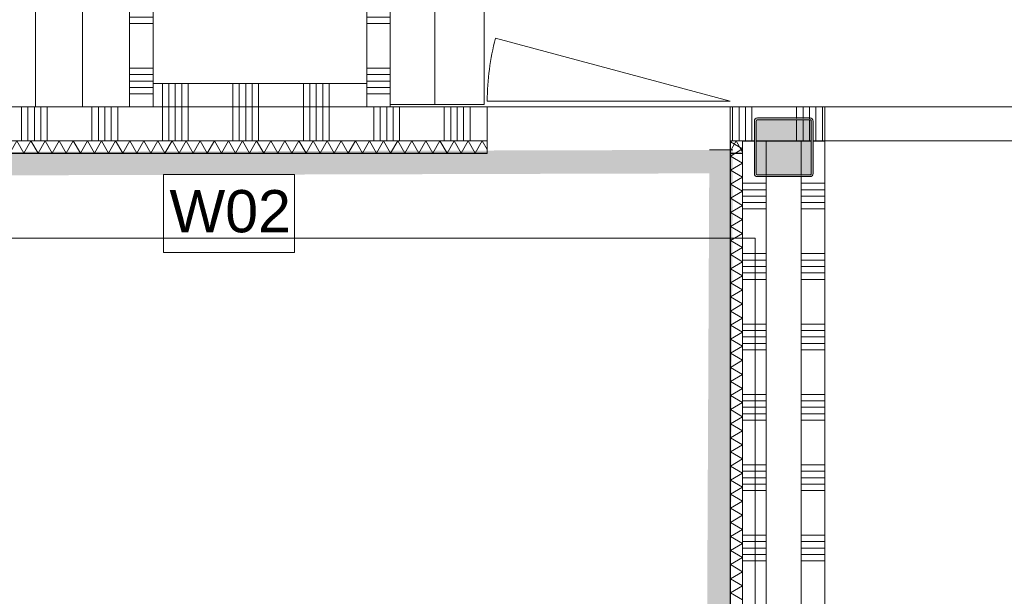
# Model space of a CAD drawing. Header units: millimetres. Extents: x -409 to 257590, y -7854 to 67330.
# Tile 93 of 205: x 54592 to 58784, y 19349 to 21807. Entities that reach past the tile are written whole.
import ezdxf

# ---------------------------------------------------------------- set-up
doc = ezdxf.new("R2010")
doc.units = ezdxf.units.MM
doc.header["$MEASUREMENT"] = 0
doc.linetypes.add('B0702', pattern=[117.37, 78.119999, -39.250001])
for name, color, linetype in [('New_22 NC Binnenwanden', 7, 'Continuous'), ('New_22 NC Binnenwanden Deuren', 7, 'Continuous'), ('New_22 NC Binnenwanden Doorsnede-arcering', 7, 'Continuous'), ('New_22 NC Binnenwanden Laagscheidingslijnen', 7, 'Continuous'), ('New_23 Vloeren', 7, 'Continuous'), ('New_72 Vaste Inrichting', 7, 'Continuous'), ('New_72 Vaste Inrichting Afdek-arcering', 7, 'Continuous'), ('New_Info Wandafwerking aanduiding', 7, 'Continuous'), ('New_Info Wandafwerking aanduiding Doorsnede-arcering', 7, 'Continuous'), ('New_Z Ruimtefuncties Zone omranding', 7, 'Continuous'), ('S-COLS-____-OTLN.RVT S', 7, 'Continuous'), ('S-COLS-____-OTLN.RVT S 2D arcering', 7, 'Continuous')]:
    doc.layers.add(name, color=color, linetype=linetype)
doc.styles.add('GENERATED_STYLE_1', font='txt')

# ---------------------------------------------------------------- blocks, each defined once
blk = doc.blocks.new('Slab_1_2', base_point=(0, 42578.3))
at = {"layer": 'New_23 Vloeren', "color": 1, "linetype": 'Continuous', "lineweight": 0, "flags": 128}
blk.add_lwpolyline([(55160, 21435), (55160, 23300), (56070, 23300), (56070, 21435)], close=True, dxfattribs=at)
blk = doc.blocks.new('*X51')
at = {"layer": 'New_22 NC Binnenwanden Doorsnede-arcering', "color": 254, "linetype": 'Continuous', "lineweight": 0, "true_color": 0xe9ebeb}
for p, q in [((54054.9, 21435), (54054.9, 21398.3)), ((54082.3, 21435), (54082.3, 21398.3)), ((54109.7, 21435), (54109.7, 21398.3)), ((54300, 21435), (54300, 21398.3)), ((54327.4, 21435), (54327.4, 21398.3)), ((54354.9, 21435), (54354.9, 21398.3)), ((54382.3, 21435), (54382.3, 21398.3)), ((54409.7, 21435), (54409.7, 21398.3)), ((54600, 21435), (54600, 21398.3)), ((54627.4, 21435), (54627.4, 21398.3)), ((54654.9, 21435), (54654.9, 21398.3)), ((54682.3, 21435), (54682.3, 21398.3)), ((54709.7, 21435), (54709.7, 21398.3)), ((54900, 21435), (54900, 21398.3)), ((54927.4, 21435), (54927.4, 21398.3)), ((54954.9, 21435), (54954.9, 21398.3)), ((54982.3, 21435), (54982.3, 21398.3)), ((55009.7, 21435), (55009.7, 21398.3)), ((55200, 21435), (55200, 21398.3)), ((55227.4, 21435), (55227.4, 21398.3)), ((55254.9, 21435), (55254.9, 21398.3)), ((55282.3, 21435), (55282.3, 21398.3)), ((55309.7, 21435), (55309.7, 21398.3)), ((55500, 21435), (55500, 21398.3)), ((55527.4, 21435), (55527.4, 21398.3)), ((55554.9, 21435), (55554.9, 21398.3)), ((55582.3, 21435), (55582.3, 21398.3)), ((55609.7, 21435), (55609.7, 21398.3)), ((55800, 21435), (55800, 21398.3)), ((55827.4, 21435), (55827.4, 21398.3)), ((55854.9, 21435), (55854.9, 21398.3)), ((55882.3, 21435), (55882.3, 21398.3)), ((55909.7, 21435), (55909.7, 21398.3)), ((56100, 21435), (56100, 21398.3)), ((56127.4, 21435), (56127.4, 21398.3)), ((56154.9, 21435), (56154.9, 21398.3)), ((56182.3, 21435), (56182.3, 21398.3)), ((56209.7, 21435), (56209.7, 21398.3)), ((56400, 21435), (56400, 21398.3)), ((56427.4, 21435), (56427.4, 21398.3)), ((56454.9, 21435), (56454.9, 21398.3)), ((56482.3, 21435), (56482.3, 21398.3)), ((56509.7, 21435), (56509.7, 21398.3)), ((54054.9, 21398.3), (54054.9, 21290)), ((54082.3, 21398.3), (54082.3, 21290)), ((54109.7, 21398.3), (54109.7, 21290)), ((54300, 21398.3), (54300, 21290)), ((54327.4, 21398.3), (54327.4, 21290)), ((54354.9, 21398.3), (54354.9, 21290)), ((54382.3, 21398.3), (54382.3, 21290)), ((54409.7, 21398.3), (54409.7, 21290)), ((54600, 21398.3), (54600, 21290)), ((54627.4, 21398.3), (54627.4, 21290)), ((54654.9, 21398.3), (54654.9, 21290)), ((54682.3, 21398.3), (54682.3, 21290)), ((54709.7, 21398.3), (54709.7, 21290)), ((54900, 21398.3), (54900, 21290)), ((54927.4, 21398.3), (54927.4, 21290)), ((54954.9, 21398.3), (54954.9, 21290)), ((54982.3, 21398.3), (54982.3, 21290)), ((55009.7, 21398.3), (55009.7, 21290)), ((55200, 21398.3), (55200, 21290)), ((55227.4, 21398.3), (55227.4, 21290)), ((55254.9, 21398.3), (55254.9, 21290)), ((55282.3, 21398.3), (55282.3, 21290)), ((55309.7, 21398.3), (55309.7, 21290)), ((55500, 21398.3), (55500, 21290)), ((55527.4, 21398.3), (55527.4, 21290)), ((55554.9, 21398.3), (55554.9, 21290)), ((55582.3, 21398.3), (55582.3, 21290)), ((55609.7, 21398.3), (55609.7, 21290)), ((55800, 21398.3), (55800, 21290)), ((55827.4, 21398.3), (55827.4, 21290)), ((55854.9, 21398.3), (55854.9, 21290)), ((55882.3, 21398.3), (55882.3, 21290)), ((55909.7, 21398.3), (55909.7, 21290)), ((56100, 21398.3), (56100, 21290)), ((56127.4, 21398.3), (56127.4, 21290)), ((56154.9, 21398.3), (56154.9, 21290)), ((56182.3, 21398.3), (56182.3, 21290)), ((56209.7, 21398.3), (56209.7, 21290)), ((56400, 21398.3), (56400, 21290)), ((56427.4, 21398.3), (56427.4, 21290)), ((56454.9, 21398.3), (56454.9, 21290)), ((56482.3, 21398.3), (56482.3, 21290)), ((56509.7, 21398.3), (56509.7, 21290))]:
    blk.add_line(p, q, dxfattribs=at)
blk = doc.blocks.new('*X52')
at = {"layer": 'New_22 NC Binnenwanden Doorsnede-arcering', "color": 254, "linetype": 'Continuous', "lineweight": 0, "true_color": 0xe9ebeb}
for p, q in [((57627.4, 21435), (57627.4, 21398.3)), ((57654.9, 21435), (57654.9, 21398.3)), ((57682.3, 21435), (57682.3, 21398.3)), ((57709.7, 21435), (57709.7, 21398.3)), ((57900, 21435), (57900, 21398.3)), ((57927.4, 21435), (57927.4, 21398.3)), ((57954.9, 21435), (57954.9, 21398.3)), ((57982.3, 21435), (57982.3, 21398.3)), ((58009.7, 21435), (58009.7, 21398.3)), ((57627.4, 21398.3), (57627.4, 21290)), ((57654.9, 21398.3), (57654.9, 21290)), ((57682.3, 21398.3), (57682.3, 21290)), ((57709.7, 21398.3), (57709.7, 21290)), ((57900, 21398.3), (57900, 21385)), ((57927.4, 21398.3), (57927.4, 21385)), ((57954.9, 21398.3), (57954.9, 21384.6)), ((57982.3, 21398.3), (57982.3, 21290)), ((58009.7, 21398.3), (58009.7, 21290))]:
    blk.add_line(p, q, dxfattribs=at)
blk = doc.blocks.new('*X54')
at = {"layer": 'New_22 NC Binnenwanden Doorsnede-arcering', "color": 254, "linetype": 'Continuous', "lineweight": 0, "true_color": 0xe9ebeb}
for p, q in [((57900, 21377), (57900, 21290)), ((57927.4, 21377), (57927.4, 21290)), ((57954.9, 21376.6), (57954.9, 21290))]:
    blk.add_line(p, q, dxfattribs=at)
blk = doc.blocks.new('D1 22')
at = {"layer": 'New_22 NC Binnenwanden Deuren', "color": 1, "linetype": 'Continuous', "lineweight": 0}
for q in [(-481.8, 267.6), (-517, 0)]:
    blk.add_line((517, 0), q, dxfattribs=at)
at = {"layer": 'New_22 NC Binnenwanden Deuren', "color": 7, "linetype": 'Continuous', "lineweight": 0}
for p, q in [((-517, -25), (-517, -139)), ((-517, -25), (-517, -139)), ((517, -25), (517, -139)), ((517, -25), (517, -139)), ((-517, -139), (-517, -170)), ((517, -139), (517, -170))]:
    blk.add_line(p, q, dxfattribs=at)
at = {"layer": 'New_22 NC Binnenwanden Deuren', "color": 1, "linetype": 'Continuous', "lineweight": 0}
blk.add_arc((517, 0), 1034, 165, 180, dxfattribs=at)
blk = doc.blocks.new('D rechthoekige opening 22_5')
at = {"layer": 'New_22 NC Binnenwanden Deuren', "color": 9, "linetype": 'B0702', "lineweight": 0}
for p, q in [((-450, 145), (450, 145)), ((-450, 0), (450, 0))]:
    blk.add_line(p, q, dxfattribs=at)
at = {"layer": 'New_22 NC Binnenwanden Deuren', "color": 7, "linetype": 'Continuous', "lineweight": 0}
for p, q in [((-450, 0), (-450, 145)), ((450, 0), (450, 145))]:
    blk.add_line(p, q, dxfattribs=at)
blk = doc.blocks.new('Wall_3_2', base_point=(33309.9, 21290))
at = {"layer": 'New_22 NC Binnenwanden', "color": 8, "linetype": 'Continuous', "lineweight": 0, "true_color": 0x778488}
for p, q in [((56583, 21435), (56583, 21321)), ((57617, 21435), (57617, 21321)), ((58020, 21435), (58020, 21290)), ((56583, 21321), (56583, 21290)), ((57617, 21321), (57617, 21290))]:
    blk.add_line(p, q, dxfattribs=at)
at = {"layer": 'New_22 NC Binnenwanden', "color": 8, "linetype": 'Continuous', "lineweight": 0, "true_color": 0x778488, "flags": 128}
for points in [[(56583, 21435), (54033.5, 21435)], [(58020, 21435), (57617, 21435)], [(54033.5, 21290), (56583, 21290)], [(57617, 21290), (57720, 21290)], [(57728, 21290), (57962, 21290)], [(57970, 21290), (58020, 21290)]]:
    blk.add_lwpolyline(points, dxfattribs=at)
at = {"layer": 'New_22 NC Binnenwanden', "color": 8, "lineweight": 0, "true_color": 0x778488}
for name in ['*X51', '*X52', '*X54']:
    blk.add_blockref(name, (0, 0), dxfattribs=at)
at = {"layer": 'New_22 NC Binnenwanden Deuren', "color": 1, "linetype": 'Continuous', "lineweight": 0, "zscale": 1000}
blk.add_blockref('D1 22', (57100, 21460), dxfattribs=at)
at = {"layer": 'New_22 NC Binnenwanden Deuren', "color": 1, "linetype": 'Continuous', "lineweight": 0, "xscale": -1, "zscale": 1000, "rotation": 180}
blk.add_blockref('D rechthoekige opening 22_5', (58470, 21435), dxfattribs=at)
blk = doc.blocks.new('*X474')
at = {"layer": 'New_22 NC Binnenwanden Doorsnede-arcering', "color": 254, "linetype": 'Continuous', "lineweight": 0, "true_color": 0xe9ebeb}
for p, q in [((54040, 21290), (54032.5, 21277.1)), ((54040, 21290), (54070, 21238)), ((54100, 21290), (54070, 21238)), ((54100, 21290), (54130.1, 21238)), ((54160.1, 21290), (54130.1, 21238)), ((54160.1, 21290), (54190.1, 21238)), ((54220.1, 21290), (54190.1, 21238)), ((54220.1, 21290), (54250.1, 21238)), ((54280.2, 21290), (54250.1, 21238)), ((54280.2, 21290), (54310.2, 21238)), ((54340.2, 21290), (54310.2, 21238)), ((54340.2, 21290), (54370.2, 21238)), ((54400.3, 21290), (54370.2, 21238)), ((54400.3, 21290), (54430.3, 21238)), ((54460.3, 21290), (54430.3, 21238)), ((54460.3, 21290), (54490.3, 21238)), ((54520.3, 21290), (54490.3, 21238)), ((54520.3, 21290), (54550.4, 21238)), ((54580.4, 21290), (54550.4, 21238)), ((54580.4, 21290), (54610.4, 21238)), ((54640.4, 21290), (54610.4, 21238)), ((54640.4, 21290), (54670.5, 21238)), ((54700.5, 21290), (54670.5, 21238)), ((54700.5, 21290), (54730.5, 21238)), ((54760.5, 21290), (54730.5, 21238)), ((54760.5, 21290), (54790.5, 21238)), ((54820.6, 21290), (54790.5, 21238)), ((54820.6, 21290), (54850.6, 21238)), ((54880.6, 21290), (54850.6, 21238)), ((54880.6, 21290), (54910.6, 21238)), ((54940.7, 21290), (54910.6, 21238)), ((54940.7, 21290), (54970.7, 21238)), ((55000.7, 21290), (54970.7, 21238)), ((55000.7, 21290), (55030.7, 21238)), ((55060.7, 21290), (55030.7, 21238)), ((55060.7, 21290), (55090.8, 21238)), ((55120.8, 21290), (55090.8, 21238)), ((55120.8, 21290), (55150.8, 21238)), ((55180.8, 21290), (55150.8, 21238)), ((55180.8, 21290), (55210.9, 21238)), ((55240.9, 21290), (55210.9, 21238)), ((55240.9, 21290), (55270.9, 21238)), ((55300.9, 21290), (55270.9, 21238)), ((55300.9, 21290), (55330.9, 21238)), ((55361, 21290), (55330.9, 21238)), ((55361, 21290), (55391, 21238)), ((55421, 21290), (55391, 21238)), ((55421, 21290), (55451, 21238)), ((55481.1, 21290), (55451, 21238)), ((55481.1, 21290), (55511.1, 21238)), ((55541.1, 21290), (55511.1, 21238)), ((55541.1, 21290), (55571.1, 21238)), ((55601.1, 21290), (55571.1, 21238)), ((55601.1, 21290), (55631.2, 21238)), ((55661.2, 21290), (55631.2, 21238)), ((55661.2, 21290), (55691.2, 21238)), ((55721.2, 21290), (55691.2, 21238)), ((55721.2, 21290), (55751.3, 21238)), ((55781.3, 21290), (55751.3, 21238)), ((55781.3, 21290), (55811.3, 21238)), ((55841.3, 21290), (55811.3, 21238)), ((55841.3, 21290), (55871.3, 21238)), ((55901.4, 21290), (55871.3, 21238)), ((55901.4, 21290), (55931.4, 21238)), ((55961.4, 21290), (55931.4, 21238)), ((55961.4, 21290), (55991.4, 21238)), ((56021.5, 21290), (55991.4, 21238)), ((56021.5, 21290), (56051.5, 21238)), ((56081.5, 21290), (56051.5, 21238)), ((56081.5, 21290), (56111.5, 21238)), ((56141.5, 21290), (56111.5, 21238)), ((56141.5, 21290), (56171.6, 21238)), ((56201.6, 21290), (56171.6, 21238)), ((56201.6, 21290), (56231.6, 21238)), ((56261.6, 21290), (56231.6, 21238)), ((56261.6, 21290), (56291.7, 21238)), ((56321.7, 21290), (56291.7, 21238)), ((56321.7, 21290), (56351.7, 21238)), ((56381.7, 21290), (56351.7, 21238)), ((56381.7, 21290), (56411.7, 21238)), ((56441.8, 21290), (56411.7, 21238)), ((56441.8, 21290), (56471.8, 21238)), ((56501.8, 21290), (56471.8, 21238)), ((56501.8, 21290), (56531.8, 21238)), ((56561.9, 21290), (56531.8, 21238)), ((56561.9, 21290), (56583, 21253.4))]:
    blk.add_line(p, q, dxfattribs=at)
blk = doc.blocks.new('*X475')
at = {"layer": 'New_22 NC Binnenwanden Doorsnede-arcering', "color": 254, "linetype": 'Continuous', "lineweight": 0, "true_color": 0xe9ebeb}
for q in [(57617, 21245.6), (57670, 21242.6)]:
    blk.add_line((57642.7, 21290), q, dxfattribs=at)
blk = doc.blocks.new('D rechthoekige opening 22_12')
at = {"layer": 'New_22 NC Binnenwanden Deuren', "color": 9, "linetype": 'Continuous', "lineweight": 0}
for p, q in [((-517, 8), (-517, 60)), ((517, 8), (517, 60)), ((-517, 7), (-517, 8)), ((517, 7), (517, 8))]:
    blk.add_line(p, q, dxfattribs=at)
blk = doc.blocks.new('Wall_104_2', base_point=(57670, 21290))
at = {"layer": 'New_22 NC Binnenwanden', "color": 8, "linetype": 'Continuous', "lineweight": 0, "true_color": 0x778488}
for p, q in [((56583, 21238), (56583, 21290)), ((57617, 21238), (57617, 21290)), ((56583, 21237), (56583, 21238)), ((57617, 21237), (57617, 21238))]:
    blk.add_line(p, q, dxfattribs=at)
at = {"layer": 'New_22 NC Binnenwanden', "color": 8, "linetype": 'Continuous', "lineweight": 0, "true_color": 0x778488, "flags": 128}
for points in [[(56583, 21290), (54032.5, 21290)], [(57670, 21290), (57617, 21290)], [(57670, 21237), (57670, 21290)], [(54032.5, 21237), (56583, 21237)], [(57617, 21237), (57670, 21237)]]:
    blk.add_lwpolyline(points, dxfattribs=at)
at = {"layer": 'New_22 NC Binnenwanden Laagscheidingslijnen', "color": 8, "linetype": 'Continuous', "lineweight": 0, "true_color": 0x778488}
for p, q in [((54032.5, 21238), (56583, 21238)), ((57617, 21238), (57670, 21238))]:
    blk.add_line(p, q, dxfattribs=at)
at = {"layer": 'New_22 NC Binnenwanden', "color": 8, "lineweight": 0, "true_color": 0x778488}
for name in ['*X474', '*X475']:
    blk.add_blockref(name, (0, 0), dxfattribs=at)
at = {"layer": 'New_22 NC Binnenwanden Deuren', "color": 1, "linetype": 'Continuous', "lineweight": 0, "zscale": 1000}
blk.add_blockref('D rechthoekige opening 22_12', (57100, 21230), dxfattribs=at)
blk = doc.blocks.new('*X542')
at = {"layer": 'New_22 NC Binnenwanden Doorsnede-arcering', "color": 254, "linetype": 'Continuous', "lineweight": 0, "true_color": 0xe9ebeb}
for p, q in [((57625.4, 21290), (57618, 21285.7)), ((57670, 21255.7), (57618, 21285.7)), ((57670, 21255.7), (57618, 21225.7)), ((57670, 21195.7), (57618, 21225.7)), ((57670, 21195.7), (57618, 21165.7)), ((57670, 21135.6), (57618, 21165.7)), ((57670, 21135.6), (57618, 21105.6)), ((57670, 21075.6), (57618, 21105.6)), ((57670, 21075.6), (57618, 21045.6)), ((57670, 21015.5), (57618, 21045.6)), ((57670, 21015.5), (57618, 20985.5)), ((57670, 20955.5), (57618, 20985.5)), ((57670, 20955.5), (57618, 20925.5)), ((57670, 20895.5), (57618, 20925.5)), ((57670, 20895.5), (57618, 20865.4)), ((57670, 20835.4), (57618, 20865.4)), ((57670, 20835.4), (57618, 20805.4)), ((57670, 20775.4), (57618, 20805.4)), ((57670, 20775.4), (57618, 20745.3)), ((57670, 20715.3), (57618, 20745.3)), ((57670, 20715.3), (57618, 20685.3)), ((57670, 20655.3), (57618, 20685.3)), ((57670, 20655.3), (57618, 20625.3)), ((57670, 20595.2), (57618, 20625.3)), ((57670, 20595.2), (57618, 20565.2)), ((57670, 20535.2), (57618, 20565.2)), ((57670, 20535.2), (57618, 20505.2)), ((57670, 20475.1), (57618, 20505.2)), ((57670, 20475.1), (57618, 20445.1)), ((57670, 20415.1), (57618, 20445.1)), ((57670, 20415.1), (57618, 20385.1)), ((57670, 20355.1), (57618, 20385.1)), ((57670, 20355.1), (57618, 20325)), ((57670, 20295), (57618, 20325)), ((57670, 20295), (57618, 20265)), ((57670, 20235), (57618, 20265)), ((57670, 20235), (57618, 20205)), ((57670, 20174.9), (57618, 20205)), ((57670, 20174.9), (57618, 20144.9)), ((57670, 20114.9), (57618, 20144.9)), ((57670, 20114.9), (57618, 20084.9)), ((57670, 20054.8), (57618, 20084.9)), ((57670, 20054.8), (57618, 20024.8)), ((57670, 19994.8), (57618, 20024.8)), ((57670, 19994.8), (57618, 19964.8)), ((57670, 19934.8), (57618, 19964.8)), ((57670, 19934.8), (57618, 19904.7)), ((57670, 19874.7), (57618, 19904.7)), ((57670, 19874.7), (57618, 19844.7)), ((57670, 19814.7), (57618, 19844.7)), ((57670, 19814.7), (57618, 19784.6)), ((57670, 19754.6), (57618, 19784.6)), ((57670, 19754.6), (57618, 19724.6)), ((57670, 19694.6), (57618, 19724.6)), ((57670, 19694.6), (57618, 19664.6)), ((57670, 19634.5), (57618, 19664.6)), ((57670, 19634.5), (57618, 19604.5)), ((57670, 19574.5), (57618, 19604.5)), ((57670, 19574.5), (57618, 19544.5)), ((57670, 19514.4), (57618, 19544.5)), ((57670, 19514.4), (57618, 19484.4)), ((57670, 19454.4), (57618, 19484.4)), ((57670, 19454.4), (57618, 19424.4)), ((57670, 19394.4), (57618, 19424.4)), ((57670, 19394.4), (57618, 19364.3)), ((57670, 19334.3), (57618, 19364.3))]:
    blk.add_line(p, q, dxfattribs=at)
blk = doc.blocks.new('Wall_118_2', base_point=(57670, 21290))
at = {"layer": 'New_22 NC Binnenwanden', "color": 8, "linetype": 'Continuous', "lineweight": 0, "true_color": 0x778488, "flags": 128}
for points in [[(57617, 21290), (57617, 16122)], [(57670, 21290), (57617, 21290)], [(57670, 16122), (57670, 21290)]]:
    blk.add_lwpolyline(points, dxfattribs=at)
at = {"layer": 'New_22 NC Binnenwanden Laagscheidingslijnen', "color": 8, "linetype": 'Continuous', "lineweight": 0, "true_color": 0x778488}
blk.add_line((57618, 21290), (57618, 16122), dxfattribs=at)
at = {"layer": 'New_22 NC Binnenwanden', "color": 8, "lineweight": 0, "true_color": 0x778488}
blk.add_blockref('*X542', (0, 0), dxfattribs=at)
blk = doc.blocks.new('*X861')
at = {"layer": 'New_22 NC Binnenwanden Doorsnede-arcering', "color": 254, "linetype": 'Continuous', "lineweight": 0, "true_color": 0xe9ebeb}
for p, q in [((56170, 23290.2), (56070, 23290.2)), ((56170, 23099.9), (56070, 23099.9)), ((56170, 23072.5), (56070, 23072.5)), ((56170, 23045), (56070, 23045)), ((56170, 23017.6), (56070, 23017.6)), ((56170, 22990.2), (56070, 22990.2)), ((56170, 22799.9), (56070, 22799.9)), ((56170, 22772.5), (56070, 22772.5)), ((56170, 22745), (56070, 22745)), ((56170, 22717.6), (56070, 22717.6)), ((56170, 22690.2), (56070, 22690.2)), ((56170, 22499.9), (56070, 22499.9)), ((56170, 22472.5), (56070, 22472.5)), ((56170, 22445), (56070, 22445)), ((56170, 22417.6), (56070, 22417.6)), ((56170, 22390.2), (56070, 22390.2)), ((56170, 22199.9), (56070, 22199.9)), ((56170, 22172.5), (56070, 22172.5)), ((56170, 22145), (56070, 22145)), ((56170, 22117.6), (56070, 22117.6)), ((56170, 22090.2), (56070, 22090.2)), ((56170, 21899.9), (56070, 21899.9)), ((56170, 21872.5), (56070, 21872.5)), ((56170, 21845), (56070, 21845)), ((56170, 21817.6), (56070, 21817.6)), ((56170, 21790.2), (56070, 21790.2)), ((56170, 21599.9), (56070, 21599.9)), ((56170, 21572.5), (56070, 21572.5)), ((56170, 21545), (56070, 21545)), ((56170, 21517.6), (56087.4, 21517.6)), ((56170, 21490.2), (56114.8, 21490.2))]:
    blk.add_line(p, q, dxfattribs=at)
blk = doc.blocks.new('*X862')
at = {"layer": 'New_22 NC Binnenwanden Doorsnede-arcering', "color": 254, "linetype": 'Continuous', "lineweight": 0, "true_color": 0xe9ebeb}
for p, q in [((56087.4, 21517.6), (56070, 21517.6)), ((56114.8, 21490.2), (56070, 21490.2))]:
    blk.add_line(p, q, dxfattribs=at)
blk = doc.blocks.new('Wall_204_2', base_point=(56070, 23300))
at = {"layer": 'New_22 NC Binnenwanden', "color": 8, "linetype": 'Continuous', "lineweight": 0, "true_color": 0x778488, "flags": 128}
for points in [[(56070, 23300), (56070, 21535)], [(56170, 21435), (56170, 23300)], [(56170, 21435), (56070, 21435)]]:
    blk.add_lwpolyline(points, dxfattribs=at)
at = {"layer": 'New_22 NC Binnenwanden Laagscheidingslijnen', "color": 8, "linetype": 'Continuous', "lineweight": 0, "true_color": 0x778488}
blk.add_line((56070, 21535), (56070, 21435), dxfattribs=at)
at = {"layer": 'New_22 NC Binnenwanden', "color": 8, "lineweight": 0, "true_color": 0x778488}
for name in ['*X861', '*X862']:
    blk.add_blockref(name, (0, 0), dxfattribs=at)
blk = doc.blocks.new('*X904')
at = {"layer": 'New_22 NC Binnenwanden Doorsnede-arcering', "color": 254, "linetype": 'Continuous', "lineweight": 0, "true_color": 0xe9ebeb}
for p, q in [((55160.1, 23290.3), (55060.1, 23290.3)), ((55160.1, 23100), (55060.1, 23100)), ((55160.1, 23072.6), (55060.1, 23072.6)), ((55160.1, 23045.1), (55060.1, 23045.1)), ((55160.1, 23017.7), (55060.1, 23017.7)), ((55160.1, 22990.3), (55060.1, 22990.3)), ((55160.1, 22800), (55060.1, 22800)), ((55160.1, 22772.6), (55060.1, 22772.6)), ((55160.1, 22745.1), (55060.1, 22745.1)), ((55160.1, 22717.7), (55060.1, 22717.7)), ((55160.1, 22690.3), (55060.1, 22690.3)), ((55160.1, 22500), (55060.1, 22500)), ((55160.1, 22472.6), (55060.1, 22472.6)), ((55160.1, 22445.1), (55060.1, 22445.1)), ((55160.1, 22417.7), (55060.1, 22417.7)), ((55160.1, 22390.3), (55060.1, 22390.3)), ((55160.1, 22200), (55060.1, 22200)), ((55160.1, 22172.6), (55060.1, 22172.6)), ((55160.1, 22145.1), (55060.1, 22145.1)), ((55160.1, 22117.7), (55060.1, 22117.7)), ((55160.1, 22090.3), (55060.1, 22090.3)), ((55160.1, 21900), (55060.1, 21900)), ((55160.1, 21872.6), (55060.1, 21872.6)), ((55160.1, 21845.1), (55060.1, 21845.1)), ((55160.1, 21817.7), (55060.1, 21817.7)), ((55160.1, 21790.3), (55060.1, 21790.3)), ((55160.1, 21600), (55060.1, 21600)), ((55160.1, 21572.6), (55060.1, 21572.6)), ((55160.1, 21545.1), (55060.1, 21545.1)), ((55142.8, 21517.7), (55060.1, 21517.7)), ((55115.3, 21490.3), (55060.1, 21490.3))]:
    blk.add_line(p, q, dxfattribs=at)
blk = doc.blocks.new('*X905')
at = {"layer": 'New_22 NC Binnenwanden Doorsnede-arcering', "color": 254, "linetype": 'Continuous', "lineweight": 0, "true_color": 0xe9ebeb}
for p, q in [((55160.1, 21517.7), (55142.8, 21517.7)), ((55160.1, 21490.3), (55115.3, 21490.3))]:
    blk.add_line(p, q, dxfattribs=at)
blk = doc.blocks.new('Wall_224_2', base_point=(55060.1, 23300))
at = {"layer": 'New_22 NC Binnenwanden', "color": 8, "linetype": 'Continuous', "lineweight": 0, "true_color": 0x778488, "flags": 128}
for points in [[(55060.1, 23300), (55060.1, 21435)], [(55160.1, 21535), (55160.1, 23300)], [(55060.1, 21435), (55160.1, 21435)]]:
    blk.add_lwpolyline(points, dxfattribs=at)
at = {"layer": 'New_22 NC Binnenwanden Laagscheidingslijnen', "color": 8, "linetype": 'Continuous', "lineweight": 0, "true_color": 0x778488}
blk.add_line((55160.1, 21535), (55160.1, 21435), dxfattribs=at)
at = {"layer": 'New_22 NC Binnenwanden', "color": 8, "lineweight": 0, "true_color": 0x778488}
for name in ['*X904', '*X905']:
    blk.add_blockref(name, (0, 0), dxfattribs=at)
blk = doc.blocks.new('*X996')
at = {"layer": 'New_22 NC Binnenwanden Doorsnede-arcering', "color": 254, "linetype": 'Continuous', "lineweight": 0, "true_color": 0xe9ebeb}
for p, q in [((57920, 21109.7), (58020, 21109.7)), ((57920, 21082.3), (58020, 21082.3)), ((57920, 21054.9), (58020, 21054.9)), ((57920, 21027.4), (58020, 21027.4)), ((57920, 21000), (58020, 21000)), ((57920, 20809.7), (58020, 20809.7)), ((57920, 20782.3), (58020, 20782.3)), ((57920, 20754.9), (58020, 20754.9)), ((57920, 20727.4), (58020, 20727.4)), ((57920, 20700), (58020, 20700)), ((57920, 20509.7), (58020, 20509.7)), ((57920, 20482.3), (58020, 20482.3)), ((57920, 20454.9), (58020, 20454.9)), ((57920, 20427.4), (58020, 20427.4)), ((57920, 20400), (58020, 20400)), ((57920, 20209.7), (58020, 20209.7)), ((57920, 20182.3), (58020, 20182.3)), ((57920, 20154.9), (58020, 20154.9)), ((57920, 20127.4), (58020, 20127.4)), ((57920, 20100), (58020, 20100)), ((57920, 19909.7), (58020, 19909.7)), ((57920, 19882.3), (58020, 19882.3)), ((57920, 19854.9), (58020, 19854.9)), ((57920, 19827.4), (58020, 19827.4)), ((57920, 19800), (58020, 19800)), ((57920, 19609.7), (58020, 19609.7)), ((57920, 19582.3), (58020, 19582.3)), ((57920, 19554.9), (58020, 19554.9)), ((57920, 19527.4), (58020, 19527.4)), ((57920, 19500), (58020, 19500))]:
    blk.add_line(p, q, dxfattribs=at)
blk = doc.blocks.new('*X1002')
at = {"layer": 'New_22 NC Binnenwanden Doorsnede-arcering', "color": 254, "linetype": 'Continuous', "lineweight": 0, "true_color": 0xe9ebeb}
for p, q in [((57670, 21109.7), (57770, 21109.7)), ((57670, 21082.3), (57770, 21082.3)), ((57670, 21054.9), (57770, 21054.9)), ((57670, 21027.4), (57770, 21027.4)), ((57670, 21000), (57770, 21000)), ((57670, 20809.7), (57770, 20809.7)), ((57670, 20782.3), (57770, 20782.3)), ((57670, 20754.9), (57770, 20754.9)), ((57670, 20727.4), (57770, 20727.4)), ((57670, 20700), (57770, 20700)), ((57670, 20509.7), (57770, 20509.7)), ((57670, 20482.3), (57770, 20482.3)), ((57670, 20454.9), (57770, 20454.9)), ((57670, 20427.4), (57770, 20427.4)), ((57670, 20400), (57770, 20400)), ((57670, 20209.7), (57770, 20209.7)), ((57670, 20182.3), (57770, 20182.3)), ((57670, 20154.9), (57770, 20154.9)), ((57670, 20127.4), (57770, 20127.4)), ((57670, 20100), (57770, 20100)), ((57670, 19909.7), (57770, 19909.7)), ((57670, 19882.3), (57770, 19882.3)), ((57670, 19854.9), (57770, 19854.9)), ((57670, 19827.4), (57770, 19827.4)), ((57670, 19800), (57770, 19800)), ((57670, 19609.7), (57770, 19609.7)), ((57670, 19582.3), (57770, 19582.3)), ((57670, 19554.9), (57770, 19554.9)), ((57670, 19527.4), (57770, 19527.4)), ((57670, 19500), (57770, 19500))]:
    blk.add_line(p, q, dxfattribs=at)
blk = doc.blocks.new('Wall_247_2', base_point=(57845, 325))
at = {"layer": 'New_22 NC Binnenwanden', "color": 8, "linetype": 'Continuous', "lineweight": 0, "true_color": 0x778488, "flags": 128}
for points in [[(57720, 21289), (57670, 21289)], [(57670, 21289), (57670, 16122)], [(57770, 21289), (57728, 21289)], [(57920, 21289), (57770, 21289)], [(57962, 21289), (57920, 21289)], [(58020, 21289), (57970, 21289)], [(58020, 8500.9), (58020, 21289)]]:
    blk.add_lwpolyline(points, dxfattribs=at)
at = {"layer": 'New_22 NC Binnenwanden Laagscheidingslijnen', "color": 8, "linetype": 'Continuous', "lineweight": 0, "true_color": 0x778488}
for p, q in [((57770, 21289), (57770, 21143)), ((57920, 21143), (57920, 21289)), ((57770, 21135), (57770, 18060.7)), ((57920, 17525), (57920, 21135))]:
    blk.add_line(p, q, dxfattribs=at)
at = {"layer": 'New_22 NC Binnenwanden', "color": 8, "lineweight": 0, "true_color": 0x778488}
for name in ['*X1002', '*X996']:
    blk.add_blockref(name, (0, 0), dxfattribs=at)
blk = doc.blocks.new('Slab_21_2', base_point=(55060.1, 21435))
at = {"layer": 'New_72 Vaste Inrichting Afdek-arcering', "linetype": 'Continuous', "lineweight": 0, "true_color": 0x000000}
h = blk.add_hatch(dxfattribs=at)
h.set_pattern_fill('920_Lijnen_horz_150_0002', color=18, style=0, pattern_type=2)
h.set_pattern_definition([(90, (54860.06, 21835.5), (218.032, 0), [])])
h.paths.add_polyline_path([(55060.1, 21435), (55060.1, 23635), (54659.6, 23635), (54660.1, 21434.7)])
at = {"layer": 'New_72 Vaste Inrichting', "color": 1, "linetype": 'Continuous', "lineweight": 0, "flags": 128}
blk.add_lwpolyline([(55060.1, 21435), (54660.1, 21434.7), (54659.6, 23635), (55060.1, 23635)], close=True, dxfattribs=at)
blk = doc.blocks.new('Slab_27_2', base_point=(56570.2, 21445.1))
at = {"layer": 'New_72 Vaste Inrichting Afdek-arcering', "linetype": 'Continuous', "lineweight": 0, "true_color": 0x000000}
h = blk.add_hatch(dxfattribs=at)
h.set_pattern_fill('920_Lijnen_horz_150_0002', color=18, style=0, pattern_type=2)
h.set_pattern_definition([(90, (56360.14, 20964.92), (218.032, 0), [])])
h.paths.add_polyline_path([(56570.2, 21445.1), (56570.2, 24640), (56169.2, 24640), (56170, 21444.8)])
at = {"layer": 'New_72 Vaste Inrichting', "color": 1, "linetype": 'Continuous', "lineweight": 0, "flags": 128}
blk.add_lwpolyline([(56570.2, 21445.1), (56170, 21444.8), (56169.2, 24640), (56570.2, 24640)], close=True, dxfattribs=at)
blk = doc.blocks.new('*X1454')
at = {"layer": 'New_22 NC Binnenwanden Doorsnede-arcering', "color": 254, "linetype": 'Continuous', "lineweight": 0, "true_color": 0xe9ebeb}
for p, q in [((55200, 21535), (55200, 21435)), ((55227.4, 21535), (55227.4, 21435)), ((55254.9, 21535), (55254.9, 21435)), ((55282.3, 21535), (55282.3, 21435)), ((55309.7, 21535), (55309.7, 21435)), ((55500, 21535), (55500, 21435)), ((55527.4, 21535), (55527.4, 21435)), ((55554.9, 21535), (55554.9, 21435)), ((55582.3, 21535), (55582.3, 21435)), ((55609.7, 21535), (55609.7, 21435)), ((55800, 21535), (55800, 21435)), ((55827.4, 21535), (55827.4, 21435)), ((55854.9, 21535), (55854.9, 21435)), ((55882.3, 21535), (55882.3, 21435)), ((55909.7, 21535), (55909.7, 21435))]:
    blk.add_line(p, q, dxfattribs=at)
blk = doc.blocks.new('Wall_347_2', base_point=(56070, 21435))
at = {"layer": 'New_22 NC Binnenwanden', "color": 8, "linetype": 'Continuous', "lineweight": 0, "true_color": 0x778488, "flags": 128}
for points in [[(56070, 21535), (55160.1, 21535)], [(55160.1, 21435), (56070, 21435)]]:
    blk.add_lwpolyline(points, dxfattribs=at)
at = {"layer": 'New_22 NC Binnenwanden Laagscheidingslijnen', "color": 8, "linetype": 'Continuous', "lineweight": 0, "true_color": 0x778488}
for p, q in [((55160.1, 21535), (55160.1, 21435)), ((56070, 21535), (56070, 21435))]:
    blk.add_line(p, q, dxfattribs=at)
at = {"layer": 'New_22 NC Binnenwanden', "color": 8, "lineweight": 0, "true_color": 0x778488}
blk.add_blockref('*X1454', (0, 0), dxfattribs=at)
blk = doc.blocks.new('Column 174[1]_2', base_point=(0.5, 3))
at = {"layer": 'S-COLS-____-OTLN.RVT S 2D arcering', "linetype": 'Continuous', "lineweight": 0, "true_color": 0x778488}
h = blk.add_hatch(color=8, dxfattribs=at)
h.paths.add_polyline_path([(57720.5, 21151), (57721.5, 21146), (57724.3, 21141.8), (57728.5, 21138.9), (57733.5, 21138), (57957.5, 21138), (57962.5, 21138.9), (57966.7, 21141.8), (57969.5, 21146), (57970.5, 21151), (57970.5, 21375), (57969.5, 21379.9), (57966.7, 21384.1), (57962.5, 21387), (57957.5, 21388), (57733.5, 21388), (57728.5, 21387), (57724.3, 21384.1), (57721.5, 21379.9), (57720.5, 21375)])
h.paths.add_polyline_path([(57957.5, 21146), (57733.5, 21146), (57731.6, 21146.3), (57730, 21147.4), (57728.9, 21149), (57728.5, 21151), (57728.5, 21375), (57728.9, 21376.9), (57730, 21378.5), (57731.6, 21379.6), (57733.5, 21380), (57957.5, 21380), (57959.4, 21379.6), (57961.1, 21378.5), (57962.1, 21376.9), (57962.5, 21375), (57962.5, 21151), (57962.1, 21149), (57961.1, 21147.4), (57959.4, 21146.3)], flags=0)
blk.add_hatch(color=8, dxfattribs=at).paths.add_polyline_path([(57957.5, 21380), (57733.5, 21380), (57731.6, 21379.6), (57730, 21378.5), (57728.9, 21376.9), (57728.5, 21375), (57728.5, 21151), (57728.9, 21149), (57730, 21147.4), (57731.6, 21146.3), (57733.5, 21146), (57957.5, 21146), (57959.4, 21146.3), (57961.1, 21147.4), (57962.1, 21149), (57962.5, 21151), (57962.5, 21375), (57962.1, 21376.9), (57961.1, 21378.5), (57959.4, 21379.6)])
at = {"layer": 'S-COLS-____-OTLN.RVT S', "color": 1, "linetype": 'Continuous', "lineweight": 0}
for p, q in [((57724.3, 21384.1), (57721.5, 21379.9)), ((57728.5, 21387), (57724.3, 21384.1)), ((57733.5, 21388), (57728.5, 21387)), ((57957.5, 21388), (57733.5, 21388)), ((57962.5, 21387), (57957.5, 21388)), ((57966.7, 21384.1), (57962.5, 21387)), ((57969.5, 21379.9), (57966.7, 21384.1)), ((57721.5, 21379.9), (57720.5, 21375)), ((57720.5, 21375), (57720.5, 21151)), ((57728.5, 21375), (57728.9, 21376.9)), ((57728.5, 21151), (57728.5, 21375)), ((57728.9, 21376.9), (57730, 21378.5)), ((57730, 21378.5), (57731.6, 21379.6)), ((57731.6, 21379.6), (57733.5, 21380)), ((57733.5, 21380), (57957.5, 21380)), ((57957.5, 21380), (57959.4, 21379.6)), ((57959.4, 21379.6), (57961.1, 21378.5)), ((57961.1, 21378.5), (57962.1, 21376.9)), ((57962.1, 21376.9), (57962.5, 21375)), ((57962.5, 21375), (57962.5, 21151)), ((57970.5, 21375), (57969.5, 21379.9)), ((57970.5, 21151), (57970.5, 21375)), ((57720.5, 21151), (57721.5, 21146)), ((57721.5, 21146), (57724.3, 21141.8)), ((57724.3, 21141.8), (57728.5, 21138.9)), ((57728.9, 21149), (57728.5, 21151)), ((57728.5, 21138.9), (57733.5, 21138)), ((57730, 21147.4), (57728.9, 21149)), ((57731.6, 21146.3), (57730, 21147.4)), ((57733.5, 21146), (57731.6, 21146.3)), ((57957.5, 21146), (57733.5, 21146)), ((57733.5, 21138), (57957.5, 21138)), ((57959.4, 21146.3), (57957.5, 21146)), ((57957.5, 21138), (57962.5, 21138.9)), ((57961.1, 21147.4), (57959.4, 21146.3)), ((57962.1, 21149), (57961.1, 21147.4)), ((57962.5, 21151), (57962.1, 21149)), ((57962.5, 21138.9), (57966.7, 21141.8)), ((57966.7, 21141.8), (57969.5, 21146)), ((57969.5, 21146), (57970.5, 21151))]:
    blk.add_line(p, q, dxfattribs=at)
blk = doc.blocks.new('Wall_525_2', base_point=(57518.3, 8500))
at = {"layer": 'New_Info Wandafwerking aanduiding Doorsnede-arcering', "linetype": 'Continuous', "lineweight": 0, "true_color": 0x552178}
for points in [[(57528.1, 21151.9), (57628.1, 21152.1), (57628.6, 21252.1)], [(57528.6, 21251.9), (57528.1, 21151.9), (57628.6, 21252.1)], [(57528.1, 21151.9), (57468.3, 8500.2), (57568.3, 8499.8), (57628.1, 21152.1)]]:
    blk.add_hatch(color=187, dxfattribs=at).paths.add_polyline_path(points)
at = {"layer": 'New_Info Wandafwerking aanduiding', "color": 9, "linetype": 'Continuous', "lineweight": 0, "flags": 128}
blk.add_lwpolyline([(57628.6, 21252.1), (57528.6, 21251.9)], dxfattribs=at)
blk = doc.blocks.new('Wall_526_2', base_point=(57578.3, 21202))
at = {"layer": 'New_Info Wandafwerking aanduiding Doorsnede-arcering', "linetype": 'Continuous', "lineweight": 0, "true_color": 0x552178}
blk.add_hatch(color=187, dxfattribs=at).paths.add_polyline_path([(57528.6, 21251.9), (45936.5, 21219.1), (45936.2, 21119.1), (57528.1, 21151.9)])

msp = doc.modelspace()

# ---------------------------------------------------------------- linework, layer by layer
at = {"layer": 'New_Info Wandafwerking aanduiding', "color": 9, "linetype": 'Continuous', "lineweight": 0, "flags": 128}
msp.add_lwpolyline([(55205, 21146.9), (55761.9, 21146.9), (55761.9, 20814), (55205, 20814)], close=True, dxfattribs=at)
at = {"layer": 'New_Z Ruimtefuncties Zone omranding', "color": 142, "linetype": 'Continuous', "lineweight": 0, "true_color": 0x0ca2d3, "flags": 128}
for points in [[(51510, 26039.9), (51510, 21589), (52427.5, 21589), (52427.5, 21435), (55060.1, 21435), (55060.1, 23400), (56070, 23400), (56070, 24670), (55060.1, 24670), (55060.1, 26040.1), (53735, 26040.2), (53735, 25850), (53485, 25850), (53485, 26040)], [(55160.1, 24770), (56170, 24770), (56170, 21435), (59980, 21435), (59980, 26040.1), (58010, 26040.1), (55160.1, 26040.1)], [(58020, 17651.3), (58020, 15251.3), (59980, 15251.3), (59980, 21290), (58020, 21290)], [(45838, -89.1), (57723, -88.7), (57723, 20876.3), (45838, 20876.3), (45838, 19923.2), (45838, 18288.7)]]:
    msp.add_lwpolyline(points, close=True, dxfattribs=at)

# ---------------------------------------------------------------- block references
at = {"layer": 'New_22 NC Binnenwanden', "color": 8, "lineweight": 0, "true_color": 0x778488}
for name, p in [('Wall_224_2', (55060.1, 23300)), ('Wall_204_2', (56070, 23300)), ('Wall_3_2', (33309.9, 21290)), ('Wall_347_2', (56070, 21435)), ('Wall_104_2', (57670, 21290)), ('Wall_118_2', (57670, 21290)), ('Wall_247_2', (57845, 325))]:
    msp.add_blockref(name, p, dxfattribs=at)
at = {"layer": 'New_23 Vloeren', "color": 1, "linetype": 'Continuous', "lineweight": 0}
msp.add_blockref('Slab_1_2', (0, 42578.3), dxfattribs=at)
at = {"layer": 'New_72 Vaste Inrichting', "color": 1, "linetype": 'Continuous', "lineweight": 0}
for name, p in [('Slab_27_2', (56570.2, 21445.1)), ('Slab_21_2', (55060.1, 21435))]:
    msp.add_blockref(name, p, dxfattribs=at)
at = {"layer": 'New_Info Wandafwerking aanduiding', "color": 1, "lineweight": 0}
for name, p in [('Wall_526_2', (57578.3, 21202)), ('Wall_525_2', (57518.3, 8500))]:
    msp.add_blockref(name, p, dxfattribs=at)
at = {"layer": 'S-COLS-____-OTLN.RVT S', "color": 1, "linetype": 'Continuous', "lineweight": 0}
msp.add_blockref('Column 174[1]_2', (0.5, 3), dxfattribs=at)

# ---------------------------------------------------------------- texts
at = {"layer": 'New_Info Wandafwerking aanduiding', "color": 2, "linetype": 'Continuous', "lineweight": 0, "insert": (55230, 21080.7), "char_height": 180, "attachment_point": 1, "style": 'GENERATED_STYLE_1'}
msp.add_mtext('\\A1;{\\pql;\\fArial|b0|i0|c0|p38;W02}', dxfattribs=at)

doc.saveas('drawing.dxf')
